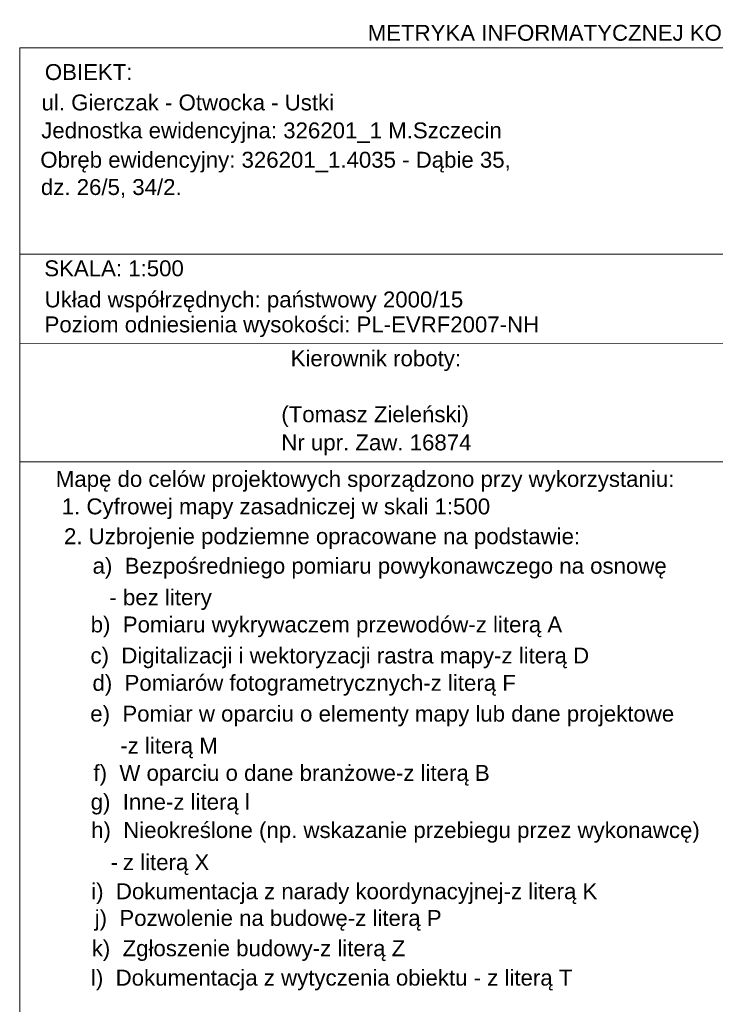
# Model space of a CAD drawing. Extents: x 5477758 to 5478333, y 5918235 to 5918502.
# Tile 2 of 130: x 5477758 to 5477801, y 5918440 to 5918502. Entities that reach past the tile are written whole.
import ezdxf

# ---------------------------------------------------------------- set-up
doc = ezdxf.new("R2010")
doc.units = 0
doc.header["$LTSCALE"] = 0.25
doc.layers.add('TABELKA', color=252, linetype='CONTINUOUS', lineweight=18)
doc.styles.add('Arial', font='arial.ttf')

msp = doc.modelspace()

# ---------------------------------------------------------------- linework, layer by layer
at = {"layer": 'TABELKA', "color": 18, "true_color": 0x000000}
for points in [[(5477844.277, 5918500.411), (5477757.712, 5918500.411), (5477757.708, 5918380.084), (5477844.277, 5918380.084)], [(5477757.708, 5918487.455), (5477844.277, 5918487.461)], [(5477844.277, 5918481.844), (5477757.708, 5918481.809)], [(5477757.711, 5918474.395), (5477844.277, 5918474.399)]]:
    msp.add_lwpolyline(points, dxfattribs=at)

# ---------------------------------------------------------------- texts
at = {"layer": 'TABELKA', "color": 18, "true_color": 0x000000, "style": 'Arial'}
for s, height, p in [('METRYKA INFORMATYCZNEJ KOPII MAPY DO CELÓW PROJEKTOWYCH', 1, (5477779.595, 5918500.864)), ('OBIEKT:', 1, (5477759.29, 5918498.396)), ('ul. Gierczak - Otwocka - Ustki', 1, (5477759.085, 5918496.485)), ('Jednostka ewidencyjna: 326201_1 M.Szczecin', 1, (5477759.063, 5918494.731)), ('Obręb ewidencyjny: 326201_1.4035 - Dąbie 35,', 1, (5477759.006, 5918492.885)), ('dz. 26/5, 34/2. ', 1, (5477759.043, 5918491.17)), ('SKALA: 1:500', 1, (5477759.255, 5918486.062)), ('Układ współrzędnych: państwowy 2000/15', 1, (5477759.28, 5918484.105)), ('Poziom odniesienia wysokości: PL-EVRF2007-NH', 0.99889, (5477759.275, 5918482.537)), ('Kierownik roboty:', 1, (5477774.75, 5918480.403)), ('(Tomasz Zieleński)', 1, (5477774.162, 5918476.89)), ('Nr upr. Zaw. 16874', 1, (5477774.163, 5918475.118)), (' Mapę do celów projektowych sporządzono przy wykorzystaniu:', 1, (5477759.593, 5918472.823)), ('1. Cyfrowej mapy zasadniczej w skali 1:500 ', 1, (5477760.354, 5918471.099)), ('2. Uzbrojenie podziemne opracowane na podstawie:', 1, (5477760.496, 5918469.222)), ('a)  Bezpośredniego pomiaru powykonawczego na osnowę', 1, (5477762.293, 5918467.367)), ('- bez litery', 1, (5477763.35, 5918465.385)), ('b)  Pomiaru wykrywaczem przewodów-z literą A', 1, (5477762.173, 5918463.679)), ('c)  Digitalizacji i wektoryzacji rastra mapy-z literą D', 1, (5477762.161, 5918461.726)), ('d)  Pomiarów fotogrametrycznych-z literą F', 1, (5477762.287, 5918460.007)), ('e)  Pomiar w oparciu o elementy mapy lub dane projektowe', 1, (5477762.147, 5918458.072)), ('f)  W oparciu o dane branżowe-z literą B', 1, (5477762.349, 5918454.348)), ('g)  Inne-z literą l', 1, (5477762.172, 5918452.532)), ('h)  Nieokreślone (np. wskazanie przebiegu przez wykonawcę)', 1, (5477762.203, 5918450.758)), ('z literą X', 1, (5477764.197, 5918448.74)), ('-', 1, (5477763.429, 5918448.74)), ('i)  Dokumentacja z narady koordynacyjnej-z literą K', 1, (5477762.208, 5918446.909)), ('j)  Pozwolenie na budowę-z literą P', 1, (5477762.425, 5918445.231)), ('k)  Zgłoszenie budowy-z literą Z', 1, (5477762.24, 5918443.328)), ('l)  Dokumentacja z wytyczenia obiektu - z literą T', 1, (5477762.192, 5918441.48))]:
    msp.add_text(s, height=height, dxfattribs=at).set_placement(p)
at = {"layer": 'TABELKA', "color": 18, "true_color": 0x000000, "insert": (5477764.036, 5918457.068), "char_height": 1, "width": 8.32716, "attachment_point": 1, "style": 'Arial'}
msp.add_mtext('-z literą M\\P', dxfattribs=at)

doc.saveas('drawing.dxf')
